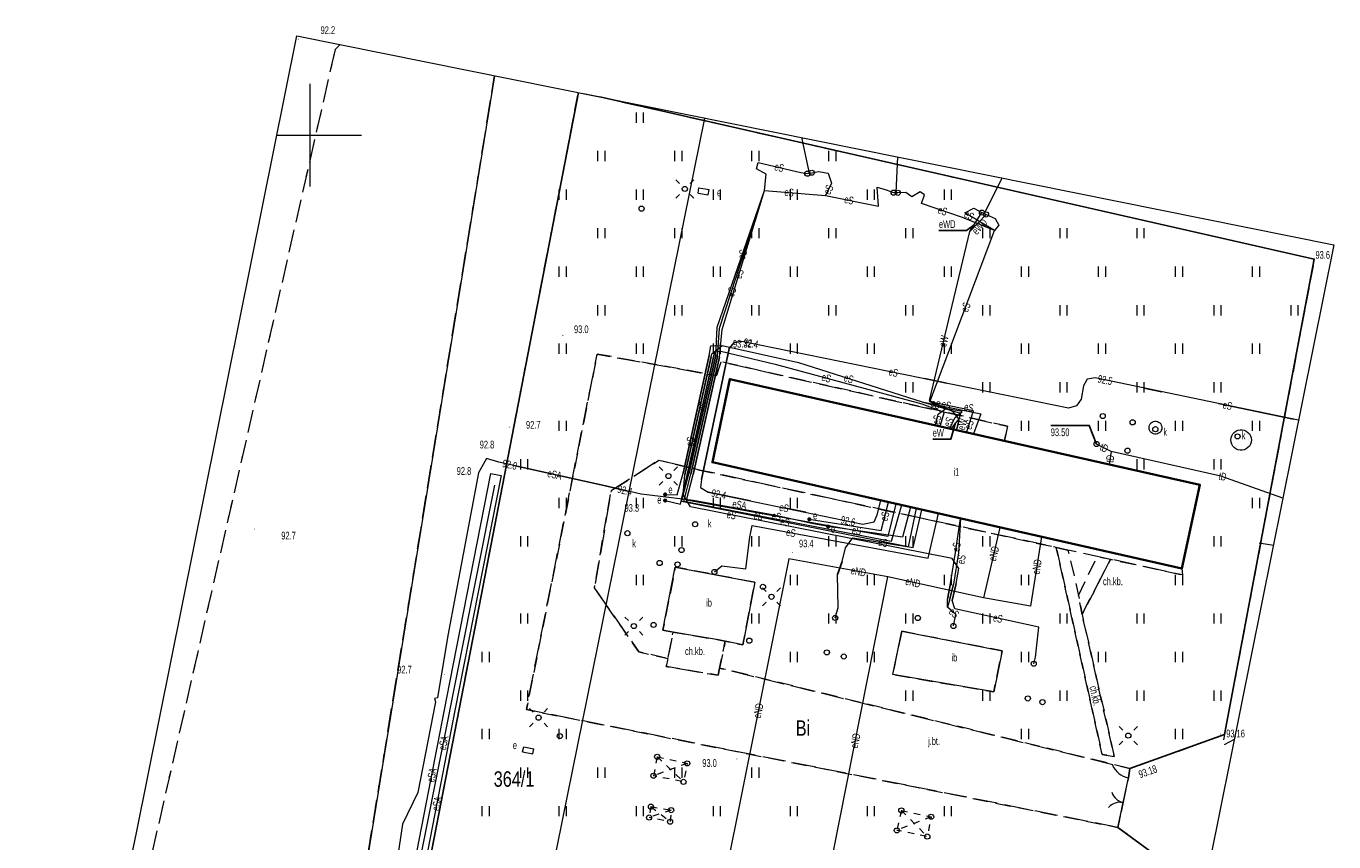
# Model space of a CAD drawing. Header units: metres. Extents: x 6524698 to 6533081, y 5883213 to 5896811.
# Tile 129 of 131: x 6526572 to 6526700, y 5896731 to 5896811. Entities that reach past the tile are written whole.
import ezdxf
from ezdxf.enums import TextEntityAlignment as Align

# ---------------------------------------------------------------- set-up
doc = ezdxf.new("R2010")
doc.units = ezdxf.units.M
for name, pattern in [('mapa zasadnicza$0$1.5_0.75', [2.25, 1.5, -0.75]), ('mapa zasadnicza$0$2.25_0.75', [3, 2.25, -0.75]), ('mapa zasadnicza$0$219-1000', [0]), ('mapa zasadnicza$0$egkk-1000', [3, 2.25, -0.75]), ('mapa zasadnicza$0$egug-1000', [1.5, 0.75, -0.75]), ('mapa zasadnicza$0$otob_1000', [0]), ('mapa zasadnicza$0$otof_1000', [0]), ('mapa zasadnicza$0$suep_sn_1000', [0]), ('mapa zasadnicza$0$supp_1000', [1.25, 0.625, -0.625])]:
    doc.linetypes.add(name, pattern=pattern)
for name, color, linetype in [('mapa zasadnicza$0$210-oznaczenie konturu użytku gruntowego', 7, 'Continuous'), ('mapa zasadnicza$0$211-numer działki ewidencyjnej', 7, 'Continuous'), ('mapa zasadnicza$0$217-kontur klasyfikacyjny', 7, 'Continuous'), ('mapa zasadnicza$0$218-kontur użytku gruntowego', 7, 'Continuous'), ('mapa zasadnicza$0$219-działka ewidencyjna', 7, 'Continuous'), ('mapa zasadnicza$0$312-budynek ewidencyjny', 7, 'Continuous'), ('mapa zasadnicza$0$312-oznaczenie budynku ewidencyjnego-Atr117', 7, 'Continuous'), ('mapa zasadnicza$0$brama', 7, 'Continuous'), ('mapa zasadnicza$0$chodnik', 7, 'Continuous'), ('mapa zasadnicza$0$chodnik-Atr17', 7, 'Continuous'), ('mapa zasadnicza$0$elektroenergetyczne urządzenie techniczne', 7, 'Continuous'), ('mapa zasadnicza$0$elektroenergetyczne urządzenie techniczne-Atr17', 7, 'Continuous'), ('mapa zasadnicza$0$furtka', 7, 'Continuous'), ('mapa zasadnicza$0$inna budowla', 7, 'Continuous'), ('mapa zasadnicza$0$inna budowla-Atr17', 7, 'Continuous'), ('mapa zasadnicza$0$jezdnia', 7, 'Continuous'), ('mapa zasadnicza$0$jezdnia-Atr17', 7, 'Continuous'), ('mapa zasadnicza$0$komora podziemna', 7, 'Continuous'), ('mapa zasadnicza$0$latarnia', 7, 'Continuous'), ('mapa zasadnicza$0$obudowa ochronna przewodu', 7, 'Continuous'), ('mapa zasadnicza$0$ogrodzenie trwałe', 7, 'Continuous'), ('mapa zasadnicza$0$pikieta naturalna', 7, 'Continuous'), ('mapa zasadnicza$0$pikieta naturalna-Atr2', 7, 'Continuous'), ('mapa zasadnicza$0$pikieta sztuczna', 7, 'Continuous'), ('mapa zasadnicza$0$pikieta sztuczna-Atr2', 7, 'Continuous'), ('mapa zasadnicza$0$przewód elektroenergetyczny podziemny', 7, 'Continuous'), ('mapa zasadnicza$0$przewód elektroenergetyczny podziemny-Atr1', 7, 'Continuous'), ('mapa zasadnicza$0$przewód elektroenergetyczny średniego napięcia', 7, 'Continuous'), ('mapa zasadnicza$0$przewód telekomunikacyjny podziemny', 7, 'Continuous'), ('mapa zasadnicza$0$przewód telekomunikacyjny podziemny-Atr1', 7, 'Continuous'), ('mapa zasadnicza$0$przewód wodociągowy', 7, 'Continuous'), ('mapa zasadnicza$0$Punkt budynku', 7, 'Continuous'), ('mapa zasadnicza$0$Ramki i opis wydruku', 7, 'Continuous'), ('mapa zasadnicza$0$rzędna', 7, 'Continuous'), ('mapa zasadnicza$0$rzędna-Atr2', 7, 'Continuous'), ('mapa zasadnicza$0$rzędna-Atr3', 7, 'Continuous'), ('mapa zasadnicza$0$studnia kanalizacyjna', 7, 'Continuous'), ('mapa zasadnicza$0$studnia kanalizacyjna-Atr17', 7, 'Continuous'), ('mapa zasadnicza$0$szafa elektroenergetyczna lub kontener', 7, 'Continuous'), ('mapa zasadnicza$0$szafa elektroenergetyczna lub kontener-Atr17', 7, 'Continuous'), ('mapa zasadnicza$0$słup przewodów napowietrznych', 7, 'Continuous'), ('mapa zasadnicza$0$trawnik', 7, 'Continuous'), ('mapa zasadnicza$0$Wstawianie ramki sekcyjnej z opisem', 7, 'Continuous'), ('mapa zasadnicza$0$właz do komory lub kanału - okrągły', 7, 'Continuous'), ('mapa zasadnicza$0$właz do komory lub kanału - okrągły-Atr17', 7, 'Continuous')]:
    doc.layers.add(name, color=color, linetype=linetype)
doc.styles.add('mapa zasadnicza$0$STANDARD', font='Working1250', dxfattribs={"width": 0.75})
doc.linetypes.add('mapa zasadnicza$0$902-1000', pattern='A,5,0,[1,ksztalty.shx,S=1,R=0,X=0,Y=0],5', length=10)

# ---------------------------------------------------------------- blocks, each defined once
blk = doc.blocks.new('mapa zasadnicza$0$PW01')
at = {"linetype": 'Continuous', "lineweight": 13}
h = blk.add_hatch(color=0, dxfattribs=at)
edge = h.paths.add_edge_path()
edge.add_arc((0, 0), 0.045, 0, 360)
blk = doc.blocks.new('mapa zasadnicza$0$US18')
at = {"color": 0, "linetype": 'Continuous', "lineweight": 13}
for p, q in [((-0.5, -0.25), (-0.5, 0.25)), ((-0.5, 0.25), (0.5, 0.25)), ((0.5, -0.25), (0.5, 0.25)), ((-0.5, -0.25), (0.5, -0.25))]:
    blk.add_line(p, q, dxfattribs=at)
blk = doc.blocks.new('mapa zasadnicza$0$SM01')
at = {"color": 0, "linetype": 'Continuous', "lineweight": 13}
for p, q in [((-0.53, 0.531), (-0.883, 0.884)), ((0.531, 0.531), (0.884, 0.884)), ((-0.53, -0.53), (-0.883, -0.883)), ((0.531, -0.53), (0.884, -0.883))]:
    blk.add_line(p, q, dxfattribs=at)
blk.add_circle((0, 0), 0.25, dxfattribs=at)
blk = doc.blocks.new('mapa zasadnicza$0$US15')
at = {"color": 0, "linetype": 'Continuous', "lineweight": 13}
blk.add_circle((0, 0), 0.25, dxfattribs=at)
blk = doc.blocks.new('mapa zasadnicza$0$US25')
at = {"linetype": 'Continuous', "lineweight": 0}
h = blk.add_hatch(color=0, dxfattribs=at)
edge = h.paths.add_edge_path()
edge.add_arc((0, 0), 0.2, 0, 360)
blk = doc.blocks.new('mapa zasadnicza$0$US22')
at = {"color": 0, "linetype": 'Continuous', "lineweight": 13}
blk.add_circle((0, 0), 0.25, dxfattribs=at)
blk = doc.blocks.new('mapa zasadnicza$0$TU04')
at = {"color": 0, "linetype": 'Continuous', "lineweight": 13}
for p, q in [((0, 0), (0, 1)), ((0.7, 0), (0.7, 1))]:
    blk.add_line(p, q, dxfattribs=at)
blk = doc.blocks.new('mapa zasadnicza$0$OK02')
at = {"color": 0, "linetype": 'Continuous', "lineweight": 0}
for centre, start, end in [((-1.5, 0), 0, 60), ((1.5, 0), 120, 180)]:
    blk.add_arc(centre, 1.5, start, end, dxfattribs=at)
blk = doc.blocks.new('mapa zasadnicza$0$OK04')
at = {"color": 0, "linetype": 'Continuous', "lineweight": 0}
blk.add_arc((2, 0), 2, 120, 180, dxfattribs=at)
blk = doc.blocks.new('mapa zasadnicza$0$SM05')
at = {"color": 0, "linetype": 'Continuous', "lineweight": 13}
blk.add_circle((0, 0), 0.25, dxfattribs=at)
blk = doc.blocks.new('mapa zasadnicza$0$PUNKTBUD')
at = {"color": 0}
blk.add_circle((0, 0), 0.045, dxfattribs=at)

msp = doc.modelspace()

# ---------------------------------------------------------------- linework, layer by layer
at = {"layer": 'mapa zasadnicza$0$217-kontur klasyfikacyjny', "color": 92, "linetype": 'mapa zasadnicza$0$egkk-1000', "lineweight": 18, "flags": 128}
for points in [[(6526602.43, 5896808.34), (6526572.35, 5896676.43)], [(6526602.922, 5896808.81), (6526602.43, 5896808.34)], [(6526600.83, 5896700.51), (6526617.959, 5896805.782)]]:
    msp.add_lwpolyline(points, dxfattribs=at)
at = {"layer": 'mapa zasadnicza$0$218-kontur użytku gruntowego', "color": 3, "linetype": 'mapa zasadnicza$0$egug-1000', "lineweight": 18, "flags": 128}
for points in [[(6526602.43, 5896808.34), (6526572.35, 5896676.43)], [(6526602.922, 5896808.81), (6526602.43, 5896808.34)], [(6526600.83, 5896700.51), (6526617.959, 5896805.782)]]:
    msp.add_lwpolyline(points, dxfattribs=at)
at = {"layer": 'mapa zasadnicza$0$219-działka ewidencyjna', "color": 7, "linetype": 'mapa zasadnicza$0$219-1000', "lineweight": 18, "flags": 128}
for points in [[(6526617.959, 5896805.782), (6526600.83, 5896700.51)], [(6526617.14, 5896696.66), (6526638.427, 5896801.661)]]:
    msp.add_lwpolyline(points, dxfattribs=at)
at = {"layer": 'mapa zasadnicza$0$312-budynek ewidencyjny', "color": 7, "linetype": 'Continuous', "lineweight": 35, "flags": 128}
for points in [[(6526639.17, 5896768.16), (6526640.87, 5896776.26)], [(6526640.87, 5896776.26), (6526686.61, 5896765.96)], [(6526684.87, 5896757.81), (6526639.17, 5896768.16)], [(6526686.61, 5896765.96), (6526684.87, 5896757.81)]]:
    msp.add_lwpolyline(points, dxfattribs=at)
at = {"layer": 'mapa zasadnicza$0$brama', "color": 7, "linetype": 'mapa zasadnicza$0$otob_1000', "lineweight": 18, "flags": 128}
msp.add_lwpolyline([(6526678.65, 5896732.63), (6526679.67, 5896737.46)], dxfattribs=at)
at = {"layer": 'mapa zasadnicza$0$chodnik', "color": 7, "linetype": 'mapa zasadnicza$0$1.5_0.75', "lineweight": 18, "flags": 128}
for points in [[(6526672.64, 5896759.88), (6526673.78, 5896759.62), (6526674.82, 5896755.2), (6526675.16, 5896753.36), (6526678.29, 5896739.52), (6526677.11, 5896739.73)], [(6526674.82, 5896755.2), (6526676.63, 5896759), (6526677.94, 5896758.72), (6526675.16, 5896753.36)], [(6526639.85, 5896748.14), (6526639.73, 5896747.43), (6526634.66, 5896748.29), (6526634.82, 5896749.05), (6526635.34, 5896751.64), (6526637.04, 5896751.33), (6526639.76, 5896750.89), (6526640.42, 5896750.75)]]:
    msp.add_lwpolyline(points, close=True, dxfattribs=at)
at = {"layer": 'mapa zasadnicza$0$furtka', "color": 7, "linetype": 'mapa zasadnicza$0$otof_1000', "lineweight": 18, "flags": 128}
msp.add_lwpolyline([(6526679.67, 5896737.46), (6526679.81, 5896738.36)], dxfattribs=at)
at = {"layer": 'mapa zasadnicza$0$inna budowla', "color": 7, "linetype": 'Continuous', "lineweight": 18, "flags": 128}
for points in [[(6526639.76, 5896750.89), (6526637.04, 5896751.33), (6526635.34, 5896751.64), (6526634.33, 5896751.81), (6526635.55, 5896757.96), (6526643.3, 5896756.48), (6526642.12, 5896750.38), (6526640.42, 5896750.75)], [(6526667.37, 5896749.82), (6526666.56, 5896745.81), (6526656.72, 5896747.52), (6526657.6, 5896751.71)]]:
    msp.add_lwpolyline(points, close=True, dxfattribs=at)
at = {"layer": 'mapa zasadnicza$0$jezdnia', "color": 7, "linetype": 'mapa zasadnicza$0$2.25_0.75', "lineweight": 18, "flags": 128}
msp.add_lwpolyline([(6526678.65, 5896732.63), (6526621.05, 5896744.09), (6526627.95, 5896778.69), (6526639.57, 5896776.6), (6526640.01, 5896777.94), (6526667.91, 5896771.67), (6526667.59, 5896770.24), (6526640.87, 5896776.26), (6526639.17, 5896768.16), (6526684.87, 5896757.81), (6526684.92, 5896757.21), (6526677.94, 5896758.72), (6526676.63, 5896759), (6526673.78, 5896759.62), (6526672.64, 5896759.88), (6526637.91, 5896767.41), (6526633.96, 5896768.36), (6526629.31, 5896765.39), (6526627.67, 5896755.93), (6526631.99, 5896749.73), (6526634.82, 5896749.05), (6526634.66, 5896748.29), (6526639.73, 5896747.43), (6526639.85, 5896748.14), (6526679.81, 5896738.36), (6526679.67, 5896737.46)], close=True, dxfattribs=at)
msp.add_lwpolyline([(6526687.691, 5896729.836), (6526687.12, 5896730.14), (6526686.14, 5896727.13), (6526678.65, 5896732.63), (6526679.67, 5896737.46), (6526679.81, 5896738.36), (6526689.02, 5896741.66), (6526688.85, 5896740.6), (6526689.985, 5896741.228)], dxfattribs=at)
at = {"layer": 'mapa zasadnicza$0$komora podziemna', "color": 34, "linetype": 'Continuous', "lineweight": 18, "flags": 128}
for points in [[(6526682.93, 5896771.53), (6526682.91, 5896771.4), (6526682.87, 5896771.28), (6526682.81, 5896771.16), (6526682.72, 5896771.07), (6526682.61, 5896770.99), (6526682.49, 5896770.94), (6526682.37, 5896770.91), (6526682.23, 5896770.91), (6526682.11, 5896770.94), (6526681.99, 5896770.99), (6526681.88, 5896771.07), (6526681.79, 5896771.16), (6526681.73, 5896771.28), (6526681.69, 5896771.4), (6526681.68, 5896771.53), (6526681.69, 5896771.66), (6526681.73, 5896771.78), (6526681.79, 5896771.9), (6526681.88, 5896771.99), (6526681.99, 5896772.07), (6526682.11, 5896772.12), (6526682.23, 5896772.15), (6526682.37, 5896772.15), (6526682.49, 5896772.12), (6526682.61, 5896772.07), (6526682.72, 5896771.99), (6526682.81, 5896771.9), (6526682.87, 5896771.78), (6526682.91, 5896771.66)], [(6526691.64, 5896770.33), (6526691.62, 5896770.12), (6526691.55, 5896769.92), (6526691.45, 5896769.74), (6526691.31, 5896769.59), (6526691.14, 5896769.46), (6526690.95, 5896769.38), (6526690.74, 5896769.34), (6526690.54, 5896769.34), (6526690.33, 5896769.38), (6526690.14, 5896769.46), (6526689.97, 5896769.59), (6526689.83, 5896769.74), (6526689.73, 5896769.92), (6526689.66, 5896770.12), (6526689.64, 5896770.33), (6526689.66, 5896770.54), (6526689.73, 5896770.74), (6526689.83, 5896770.92), (6526689.97, 5896771.07), (6526690.14, 5896771.2), (6526690.33, 5896771.28), (6526690.54, 5896771.32), (6526690.74, 5896771.32), (6526690.95, 5896771.28), (6526691.14, 5896771.2), (6526691.31, 5896771.07), (6526691.45, 5896770.92), (6526691.55, 5896770.74), (6526691.62, 5896770.54)]]:
    msp.add_lwpolyline(points, close=True, dxfattribs=at)
at = {"layer": 'mapa zasadnicza$0$obudowa ochronna przewodu', "color": 7, "linetype": 'Continuous', "lineweight": 25, "flags": 128}
for points in [[(6526638.09, 5896766.5), (6526640.81, 5896779.22), (6526641.29, 5896779.82), (6526642.04, 5896779.92)], [(6526636.33, 5896767.1), (6526638.84, 5896778.54)], [(6526639.04, 5896778.42), (6526636.48, 5896766.94)], [(6526636.74, 5896767.08), (6526639.3, 5896778.56)], [(6526639.5, 5896778.55), (6526636.88, 5896767.04)], [(6526637.06, 5896767), (6526639.67, 5896778.45)], [(6526639.84, 5896778.38), (6526637.29, 5896766.97)], [(6526659.82, 5896776.3), (6526661.97, 5896775.86)], [(6526681.21, 5896775.38), (6526682.92, 5896775.02)], [(6526688.45, 5896773.87), (6526695.75, 5896772.35)], [(6526619.69, 5896767.87), (6526628.76, 5896765.86), (6526631.05, 5896765.33)], [(6526642.87, 5896764.41), (6526638.76, 5896765.26)], [(6526648.26, 5896763.3), (6526646.15, 5896763.73)], [(6526651.79, 5896758.49), (6526651.35, 5896757.25)], [(6526662.34, 5896756.35), (6526662.04, 5896754.85)], [(6526662.26, 5896754.74), (6526662.65, 5896756.31)], [(6526662.5, 5896754.72), (6526662.91, 5896756.37)]]:
    msp.add_lwpolyline(points, dxfattribs=at)
at = {"layer": 'mapa zasadnicza$0$ogrodzenie trwałe', "color": 7, "linetype": 'mapa zasadnicza$0$902-1000', "lineweight": 25, "flags": 128}
for points in [[(6526606.41, 5896702.4), (6526616.27, 5896753.16), (6526626.12, 5896804.139)], [(6526628.208, 5896803.719), (6526697.77, 5896787.94), (6526689.02, 5896741.66), (6526679.81, 5896738.36)], [(6526678.65, 5896732.63), (6526686.14, 5896727.13)]]:
    msp.add_lwpolyline(points, dxfattribs=at)
at = {"layer": 'mapa zasadnicza$0$przewód elektroenergetyczny podziemny', "color": 1, "linetype": 'Continuous', "lineweight": 18, "flags": 128}
for points in [[(6526659.01, 5896763.67), (6526658.22, 5896759.94), (6526636.17, 5896764.36), (6526636.88, 5896767.04), (6526639.5, 5896778.55), (6526639.63, 5896781.32), (6526644.24, 5896794.61), (6526644.41, 5896796.19), (6526643.45, 5896796.72), (6526643.62, 5896797.35), (6526647.79, 5896796.35), (6526648.41, 5896796.25), (6526648.63, 5896796.3)], [(6526648.63, 5896796.3), (6526648.84, 5896796.34), (6526649.51, 5896796.46), (6526650.44, 5896796.3), (6526650.76, 5896795.31), (6526650.18, 5896794.14)], [(6526657.59, 5896763.99), (6526656.56, 5896760.45), (6526636.38, 5896764.35), (6526637.06, 5896767), (6526639.67, 5896778.45), (6526639.86, 5896781.2), (6526644.24, 5896794.61)], [(6526657.01, 5896764.12), (6526656.23, 5896760.95), (6526636.65, 5896764.47), (6526637.29, 5896766.97), (6526639.84, 5896778.38), (6526640.11, 5896781.08), (6526644.24, 5896794.61)], [(6526644.24, 5896794.61), (6526650.18, 5896794.14)], [(6526650.18, 5896794.14), (6526655.35, 5896793.1), (6526655.22, 5896794.93), (6526656.07, 5896794.67), (6526656.81, 5896794.4), (6526657.01, 5896794.4)], [(6526666.64, 5896790.72), (6526663.5, 5896791.98), (6526659.52, 5896793.34), (6526659.83, 5896794.18), (6526659.39, 5896794.49), (6526658.58, 5896794.01), (6526658.01, 5896794.43), (6526657.21, 5896794.39), (6526657.01, 5896794.4)], [(6526665.81, 5896792.28), (6526666.7, 5896791.9), (6526667.05, 5896791.23), (6526666.64, 5896790.72), (6526663.75, 5896792.43), (6526664.61, 5896792.9), (6526665.41, 5896792.46)], [(6526664.23, 5896790.62), (6526665.41, 5896792.46)], [(6526665.81, 5896792.28), (6526664.23, 5896790.62)], [(6526663.15, 5896772.39), (6526662.62, 5896773.07), (6526660.29, 5896774.18), (6526664.23, 5896790.62)], [(6526660.35, 5896774.06), (6526666.64, 5896790.72)], [(6526634.56, 5896765.03), (6526635.73, 5896764.99), (6526636.33, 5896767.1), (6526638.84, 5896778.54), (6526639, 5896779.49), (6526640.12, 5896779.52)], [(6526634.56, 5896764.44), (6526636.06, 5896764.1), (6526636.74, 5896767.08), (6526639.3, 5896778.56), (6526639.48, 5896778.9), (6526640, 5896778.99), (6526645.28, 5896777.72), (6526659.56, 5896773.86), (6526661.72, 5896773.05), (6526661.3, 5896771.66)], [(6526670.45, 5896748.56), (6526670.61, 5896749.2), (6526670.95, 5896752.1), (6526662.77, 5896753.9), (6526662.5, 5896754.72), (6526662.91, 5896756.37), (6526663.15, 5896757.82), (6526662.5, 5896758.81), (6526637.04, 5896763.82), (6526636.31, 5896765.04), (6526636.48, 5896766.94), (6526639.04, 5896778.42), (6526639.12, 5896778.7), (6526640.12, 5896779.52)], [(6526696.231, 5896772.252), (6526676.43, 5896776.37), (6526675.65, 5896776.24), (6526675.3, 5896775.61), (6526675.06, 5896774.32), (6526674.62, 5896773.65), (6526673.83, 5896773.44), (6526642.04, 5896779.92), (6526641.29, 5896779.82), (6526640.81, 5896779.22), (6526638.09, 5896766.5), (6526637.99, 5896765.71), (6526638.76, 5896765.26), (6526653.81, 5896762.15), (6526654.9, 5896762.35), (6526655.2, 5896763.04), (6526655.56, 5896764.45)], [(6526640.12, 5896779.52), (6526647.54, 5896777.87), (6526659.59, 5896774.03)], [(6526659.59, 5896774.03), (6526663.33, 5896772.95), (6526662.89, 5896771.3)], [(6526659.59, 5896774.03), (6526665.3, 5896772.88), (6526664.59, 5896770.92)], [(6526663.92, 5896771.07), (6526664.59, 5896773.18), (6526660.35, 5896774.06)], [(6526661.88, 5896773.4), (6526660.35, 5896774.06)], [(6526660.9, 5896771.75), (6526661.14, 5896772.83), (6526661.88, 5896773.4)], [(6526662.28, 5896771.44), (6526662.77, 5896772.49), (6526663.48, 5896773.1), (6526661.88, 5896773.4)], [(6526663.15, 5896772.39), (6526662.38, 5896771.42)], [(6526662.97, 5896771.28), (6526663.18, 5896772.21), (6526663.15, 5896772.39)], [(6526617.18, 5896768.52), (6526616.4, 5896767.15), (6526613.41, 5896751.29), (6526612.41, 5896745.23), (6526612.1, 5896745.18), (6526612.19, 5896744.84), (6526610.49, 5896736.03), (6526609, 5896732.93), (6526606.04, 5896713.21)], [(6526650.43, 5896761.91), (6526648.85, 5896762.2), (6526645.19, 5896763.01), (6526637.32, 5896764.45), (6526632.22, 5896765.06), (6526628.76, 5896765.86), (6526618.38, 5896768.16), (6526617.18, 5896768.52)], [(6526607.08, 5896713.19), (6526613.3, 5896745.25), (6526617.59, 5896767.06), (6526618.6, 5896766.86)], [(6526618.6, 5896766.86), (6526614.08, 5896743.99), (6526608.11, 5896713.18)], [(6526607.46, 5896713.19), (6526617.98, 5896765.92)], [(6526648.6, 5896762.62), (6526655.6, 5896761.52), (6526656.3, 5896764.28)], [(6526658.45, 5896763.79), (6526657.67, 5896760.88), (6526650.43, 5896761.91)], [(6526651.12, 5896753.02), (6526651.42, 5896754.02), (6526651.35, 5896757.25), (6526651.79, 5896758.49), (6526652.11, 5896759.85), (6526652.85, 5896760.8), (6526658.72, 5896759.88), (6526659.56, 5896763.54)], [(6526639.36, 5896757.49), (6526640.08, 5896758.1), (6526642.42, 5896757.8), (6526642.81, 5896760.86), (6526643.05, 5896762), (6526660.16, 5896758.84), (6526661.17, 5896763.18)], [(6526662.06, 5896754.06), (6526662.04, 5896754.85), (6526662.34, 5896756.35), (6526662.84, 5896759.37), (6526663.31, 5896762.69)], [(6526663.31, 5896762.69), (6526663.12, 5896759.36), (6526662.65, 5896756.31), (6526662.26, 5896754.74), (6526662.06, 5896754.06)], [(6526667.16, 5896761.82), (6526665.57, 5896754.96)], [(6526671.22, 5896760.9), (6526670.15, 5896754.16), (6526665.57, 5896754.96)], [(6526656.24, 5896757), (6526646.6, 5896758.77), (6526640.5, 5896728.39), (6526638.58, 5896728.77), (6526637.08, 5896724.08)], [(6526651.33, 5896720.8), (6526652.15, 5896726.02), (6526650.24, 5896726.71), (6526656.24, 5896757)], [(6526665.57, 5896754.96), (6526656.24, 5896757)], [(6526662.63, 5896752.23), (6526662.88, 5896753.34), (6526662.06, 5896754.06)]]:
    msp.add_lwpolyline(points, dxfattribs=at)
at = {"layer": 'mapa zasadnicza$0$przewód elektroenergetyczny podziemny-Atr1', "color": 1, "flags": 128}
for points in [[(6526664.64, 5896791.26), (6526663.91, 5896790.73), (6526661.221, 5896790.73)], [(6526662.83, 5896771.99), (6526662.39, 5896770.42), (6526660.615, 5896770.42)]]:
    msp.add_lwpolyline(points, dxfattribs=at)
at = {"layer": 'mapa zasadnicza$0$przewód elektroenergetyczny średniego napięcia', "color": 1, "linetype": 'mapa zasadnicza$0$suep_sn_1000', "lineweight": 18, "flags": 128}
for points in [[(6526648.63, 5896796.3), (6526647.882, 5896799.757)], [(6526657.189, 5896797.883), (6526657.01, 5896794.4)], [(6526667.382, 5896795.831), (6526665.61, 5896792.37)]]:
    msp.add_lwpolyline(points, dxfattribs=at)
at = {"layer": 'mapa zasadnicza$0$przewód telekomunikacyjny podziemny', "color": 30, "linetype": 'Continuous', "lineweight": 18, "flags": 128}
for points in [[(6526694.703, 5896764.659), (6526688.67, 5896766.82), (6526678, 5896769.21), (6526676.57, 5896769.94)], [(6526678, 5896769.21), (6526677.79, 5896767.95)]]:
    msp.add_lwpolyline(points, dxfattribs=at)
at = {"layer": 'mapa zasadnicza$0$przewód wodociągowy', "color": 5, "linetype": 'Continuous', "lineweight": 18, "flags": 128}
msp.add_lwpolyline([(6526692.4, 5896760.32), (6526693.782, 5896760.086)], dxfattribs=at)
at = {"layer": 'mapa zasadnicza$0$Ramki i opis wydruku', "color": 7, "linetype": 'Continuous', "lineweight": 13, "flags": 128}
msp.add_lwpolyline([(6526582.49, 5896729.16), (6526583.08, 5896732.11), (6526598.7, 5896809.66), (6526699.67, 5896789.33), (6526672.51, 5896654.44)], dxfattribs=at)
at = {"layer": 'mapa zasadnicza$0$rzędna-Atr2', "color": 7, "flags": 128}
msp.add_lwpolyline([(6526676.57, 5896769.94), (6526675.86, 5896771.75), (6526672.108, 5896771.75)], dxfattribs=at)
at = {"layer": 'mapa zasadnicza$0$słup przewodów napowietrznych', "color": 7, "linetype": 'mapa zasadnicza$0$supp_1000', "lineweight": 18, "flags": 128}
for points in [[(6526648.41, 5896796.25), (6526648.84, 5896796.34)], [(6526656.81, 5896794.4), (6526657.21, 5896794.39)], [(6526665.41, 5896792.46), (6526665.81, 5896792.28)], [(6526633.79, 5896739.5), (6526636.72, 5896738.86), (6526636.35, 5896737.06), (6526633.42, 5896737.66)], [(6526633.79, 5896739.5), (6526633.42, 5896737.66)], [(6526633.79, 5896739.5), (6526636.35, 5896737.06)], [(6526636.72, 5896738.86), (6526633.42, 5896737.66)], [(6526633.18, 5896734.65), (6526635.15, 5896734.31), (6526635.04, 5896733.18), (6526633, 5896733.59)], [(6526633.18, 5896734.65), (6526633, 5896733.59)], [(6526635.15, 5896734.31), (6526633, 5896733.59)], [(6526633.18, 5896734.65), (6526635.04, 5896733.18)], [(6526657.56, 5896734.28), (6526660.46, 5896733.67), (6526660.09, 5896731.74), (6526657.12, 5896732.34)], [(6526657.56, 5896734.28), (6526657.12, 5896732.34)], [(6526657.56, 5896734.28), (6526660.09, 5896731.74)], [(6526660.46, 5896733.67), (6526657.12, 5896732.34)]]:
    msp.add_lwpolyline(points, dxfattribs=at)
at = {"layer": 'mapa zasadnicza$0$trawnik', "color": 7, "linetype": 'mapa zasadnicza$0$1.5_0.75', "lineweight": 18, "flags": 128}
for points in [[(6526628.21, 5896803.72), (6526697.77, 5896787.94), (6526689.02, 5896741.66), (6526679.81, 5896738.36), (6526639.85, 5896748.14), (6526640.42, 5896750.75), (6526642.12, 5896750.38), (6526643.3, 5896756.48), (6526635.55, 5896757.96), (6526634.33, 5896751.81), (6526635.34, 5896751.64), (6526634.82, 5896749.05), (6526631.99, 5896749.73), (6526627.67, 5896755.93), (6526629.31, 5896765.39), (6526633.96, 5896768.36), (6526637.91, 5896767.41), (6526672.64, 5896759.88), (6526677.11, 5896739.73), (6526678.29, 5896739.52), (6526675.16, 5896753.36), (6526677.94, 5896758.72), (6526684.92, 5896757.21), (6526684.87, 5896757.81), (6526686.61, 5896765.96), (6526667.59, 5896770.24), (6526667.91, 5896771.67), (6526640.01, 5896777.94), (6526639.57, 5896776.6), (6526627.95, 5896778.69), (6526621.05, 5896744.09), (6526678.65, 5896732.63), (6526686.14, 5896727.13), (6526682.75, 5896712.14), (6526677.52, 5896685.86), (6526606.41, 5896702.4), (6526616.27, 5896753.16), (6526626.12, 5896804.14)], [(6526657.6, 5896751.71), (6526656.72, 5896747.52), (6526666.56, 5896745.81), (6526667.37, 5896749.82)]]:
    msp.add_lwpolyline(points, close=True, dxfattribs=at)
at = {"layer": 'mapa zasadnicza$0$Wstawianie ramki sekcyjnej z opisem', "color": 7, "linetype": 'Continuous', "lineweight": 13, "flags": 128}
for points in [[(6526600, 5896795), (6526600, 5896805)], [(6526596.754, 5896800), (6526605, 5896800)]]:
    msp.add_lwpolyline(points, dxfattribs=at)

# ---------------------------------------------------------------- block references
at = {"layer": 'mapa zasadnicza$0$brama', "color": 7, "linetype": 'Continuous', "lineweight": 18, "rotation": 78.075}
msp.add_blockref('mapa zasadnicza$0$OK02', (6526679.16, 5896735.045), dxfattribs=at)
at = {"layer": 'mapa zasadnicza$0$elektroenergetyczne urządzenie techniczne', "color": 1, "linetype": 'Continuous', "lineweight": 18}
for p, rotation in [((6526634.56, 5896765.03), 352.874), ((6526634.56, 5896764.44), 351.141), ((6526648.6, 5896762.62), 355.128), ((6526650.43, 5896761.91), 350.96)]:
    msp.add_blockref('mapa zasadnicza$0$US25', p, dxfattribs=dict(at, rotation=rotation))
at = {"layer": 'mapa zasadnicza$0$furtka', "color": 7, "linetype": 'Continuous', "lineweight": 18, "rotation": 81.158}
msp.add_blockref('mapa zasadnicza$0$OK04', (6526679.67, 5896737.46), dxfattribs=at)
at = {"layer": 'mapa zasadnicza$0$komora podziemna', "color": 5, "linetype": 'Continuous', "lineweight": 18}
msp.add_blockref('mapa zasadnicza$0$US15', (6526636.16, 5896759.62), dxfattribs=at)
at = {"layer": 'mapa zasadnicza$0$latarnia', "color": 7, "linetype": 'Continuous', "lineweight": 18}
for p in [(6526636.48, 5896794.76), (6526634.88, 5896766.82), (6526644.92, 5896755.07), (6526631.52, 5896752.22), (6526622.24, 5896743.31), (6526679.66, 5896741.56)]:
    msp.add_blockref('mapa zasadnicza$0$SM01', p, dxfattribs=at)
at = {"layer": 'mapa zasadnicza$0$pikieta naturalna', "color": 7, "linetype": 'Continuous', "lineweight": 13}
for p in [(6526598.84, 5896809.34), (6526697.77, 5896787.94), (6526624.6, 5896780.51), (6526619.38, 5896771.58), (6526618.38, 5896768.16), (6526617.58, 5896767), (6526632.22, 5896765.06), (6526646.97, 5896759.37), (6526641.54, 5896739.29)]:
    msp.add_blockref('mapa zasadnicza$0$PW01', p, dxfattribs=at)
at = {"layer": 'mapa zasadnicza$0$pikieta naturalna', "color": 7, "linetype": 'Continuous', "lineweight": 13, "rotation": 179.999}
for p in [(6526594.56, 5896761.66), (6526613.07, 5896747.5)]:
    msp.add_blockref('mapa zasadnicza$0$PW01', p, dxfattribs=at)
at = {"layer": 'mapa zasadnicza$0$pikieta sztuczna', "color": 7, "linetype": 'Continuous', "lineweight": 13}
for p in [(6526640.74, 5896778.6), (6526688.63, 5896741.71), (6526679.81, 5896738.36)]:
    msp.add_blockref('mapa zasadnicza$0$PW01', p, dxfattribs=at)
at = {"layer": 'mapa zasadnicza$0$Punkt budynku', "color": 5, "linetype": 'Continuous', "lineweight": 13}
for p in [(6526640.87, 5896776.26), (6526639.17, 5896768.16), (6526686.61, 5896765.96), (6526684.87, 5896757.81)]:
    msp.add_blockref('mapa zasadnicza$0$PUNKTBUD', p, dxfattribs=at)
at = {"layer": 'mapa zasadnicza$0$rzędna', "color": 1, "linetype": 'Continuous', "lineweight": 18}
for p in [(6526642.04, 5896779.92), (6526676.43, 5896776.37), (6526618.38, 5896768.16), (6526632.22, 5896765.06), (6526638.76, 5896765.26), (6526653.81, 5896762.15)]:
    msp.add_blockref('mapa zasadnicza$0$PW01', p, dxfattribs=at)
at = {"layer": 'mapa zasadnicza$0$rzędna', "color": 30, "linetype": 'Continuous', "lineweight": 18}
msp.add_blockref('mapa zasadnicza$0$PW01', (6526676.57, 5896769.94), dxfattribs=at)
at = {"layer": 'mapa zasadnicza$0$studnia kanalizacyjna', "color": 34, "linetype": 'Continuous', "lineweight": 18}
for p in [(6526637.48, 5896762.13), (6526630.89, 5896761.26)]:
    msp.add_blockref('mapa zasadnicza$0$US15', p, dxfattribs=at)
at = {"layer": 'mapa zasadnicza$0$szafa elektroenergetyczna lub kontener', "color": 1, "linetype": 'Continuous', "lineweight": 18}
for p, rotation in [((6526638.3, 5896794.53), 350.537), ((6526621.23, 5896740.14), 348.558)]:
    msp.add_blockref('mapa zasadnicza$0$US18', p, dxfattribs=dict(at, rotation=rotation))
at = {"layer": 'mapa zasadnicza$0$słup przewodów napowietrznych', "color": 7, "linetype": 'Continuous', "lineweight": 18}
for name, p in [('mapa zasadnicza$0$SM05', (6526648.84, 5896796.34)), ('mapa zasadnicza$0$SM05', (6526648.41, 5896796.25)), ('mapa zasadnicza$0$SM05', (6526656.81, 5896794.4)), ('mapa zasadnicza$0$SM05', (6526657.21, 5896794.39)), ('mapa zasadnicza$0$US15', (6526632.27, 5896792.84)), ('mapa zasadnicza$0$SM05', (6526665.41, 5896792.46)), ('mapa zasadnicza$0$SM05', (6526665.81, 5896792.28)), ('mapa zasadnicza$0$US15', (6526677.17, 5896772.66)), ('mapa zasadnicza$0$US15', (6526680.08, 5896772.05)), ('mapa zasadnicza$0$US15', (6526676.57, 5896769.94)), ('mapa zasadnicza$0$US15', (6526679.57, 5896769.29)), ('mapa zasadnicza$0$US15', (6526634.03, 5896758.36)), ('mapa zasadnicza$0$US15', (6526635.77, 5896758.22)), ('mapa zasadnicza$0$US15', (6526639.36, 5896757.49)), ('mapa zasadnicza$0$US15', (6526644.09, 5896756.04)), ('mapa zasadnicza$0$US15', (6526651.12, 5896753.02)), ('mapa zasadnicza$0$US15', (6526659.16, 5896753.01)), ('mapa zasadnicza$0$US15', (6526633.44, 5896752.33)), ('mapa zasadnicza$0$US15', (6526662.63, 5896752.23)), ('mapa zasadnicza$0$US15', (6526642.76, 5896750.8)), ('mapa zasadnicza$0$US15', (6526650.31, 5896749.66)), ('mapa zasadnicza$0$US15', (6526651.95, 5896749.26)), ('mapa zasadnicza$0$US15', (6526670.45, 5896748.56)), ('mapa zasadnicza$0$US15', (6526669.87, 5896745.18)), ('mapa zasadnicza$0$US15', (6526671.3, 5896744.82)), ('mapa zasadnicza$0$US15', (6526624.31, 5896741.52)), ('mapa zasadnicza$0$SM05', (6526633.79, 5896739.5)), ('mapa zasadnicza$0$SM05', (6526636.72, 5896738.86)), ('mapa zasadnicza$0$SM05', (6526633.42, 5896737.66)), ('mapa zasadnicza$0$SM05', (6526636.35, 5896737.06)), ('mapa zasadnicza$0$SM05', (6526633.18, 5896734.65)), ('mapa zasadnicza$0$SM05', (6526635.15, 5896734.31)), ('mapa zasadnicza$0$SM05', (6526657.56, 5896734.28)), ('mapa zasadnicza$0$SM05', (6526633, 5896733.59)), ('mapa zasadnicza$0$SM05', (6526635.04, 5896733.18)), ('mapa zasadnicza$0$SM05', (6526660.46, 5896733.67)), ('mapa zasadnicza$0$SM05', (6526657.12, 5896732.34)), ('mapa zasadnicza$0$SM05', (6526660.09, 5896731.74))]:
    msp.add_blockref(name, p, dxfattribs=at)
at = {"layer": 'mapa zasadnicza$0$trawnik', "color": 7, "linetype": 'Continuous', "lineweight": 18}
for p in [(6526631.759, 5896801.209), (6526628.009, 5896797.459), (6526635.509, 5896797.459), (6526643.009, 5896797.459), (6526650.509, 5896797.459), (6526624.259, 5896793.709), (6526631.759, 5896793.709), (6526639.259, 5896793.709), (6526646.759, 5896793.709), (6526654.259, 5896793.709), (6526661.759, 5896793.709), (6526628.009, 5896789.959), (6526635.509, 5896789.959), (6526643.009, 5896789.959), (6526650.509, 5896789.959), (6526658.009, 5896789.959), (6526665.509, 5896789.959), (6526673.009, 5896789.959), (6526680.509, 5896789.959), (6526624.259, 5896786.209), (6526631.759, 5896786.209), (6526639.259, 5896786.209), (6526646.759, 5896786.209), (6526654.259, 5896786.209), (6526661.759, 5896786.209), (6526669.259, 5896786.209), (6526676.759, 5896786.209), (6526684.259, 5896786.209), (6526691.759, 5896786.209), (6526628.009, 5896782.459), (6526635.509, 5896782.459), (6526643.009, 5896782.459), (6526650.509, 5896782.459), (6526658.009, 5896782.459), (6526665.509, 5896782.459), (6526673.009, 5896782.459), (6526680.509, 5896782.459), (6526688.009, 5896782.459), (6526695.509, 5896782.459), (6526624.259, 5896778.709), (6526631.759, 5896778.709), (6526639.259, 5896778.709), (6526646.759, 5896778.709), (6526654.259, 5896778.709), (6526661.759, 5896778.709), (6526669.259, 5896778.709), (6526676.759, 5896778.709), (6526684.259, 5896778.709), (6526691.759, 5896778.709), (6526658.009, 5896774.959), (6526665.509, 5896774.959), (6526673.009, 5896774.959), (6526680.509, 5896774.959), (6526688.009, 5896774.959), (6526624.259, 5896771.209), (6526669.259, 5896771.209), (6526676.759, 5896771.209), (6526684.259, 5896771.209), (6526691.759, 5896771.209), (6526620.509, 5896767.459), (6526680.509, 5896767.459), (6526688.009, 5896767.459), (6526624.259, 5896763.709), (6526631.759, 5896763.709), (6526639.259, 5896763.709), (6526646.759, 5896763.709), (6526691.759, 5896763.709), (6526620.509, 5896759.959), (6526635.509, 5896759.959), (6526643.009, 5896759.959), (6526650.509, 5896759.959), (6526658.009, 5896759.959), (6526665.509, 5896759.959), (6526688.009, 5896759.959), (6526631.759, 5896756.209), (6526646.759, 5896756.209), (6526654.259, 5896756.209), (6526661.759, 5896756.209), (6526669.259, 5896756.209), (6526684.259, 5896756.209), (6526620.509, 5896752.459), (6526643.009, 5896752.459), (6526650.509, 5896752.459), (6526658.009, 5896752.459), (6526665.509, 5896752.459), (6526673.009, 5896752.459), (6526680.509, 5896752.459), (6526688.009, 5896752.459), (6526616.759, 5896748.709), (6526646.759, 5896748.709), (6526654.259, 5896748.709), (6526669.259, 5896748.709), (6526676.759, 5896748.709), (6526684.259, 5896748.709), (6526620.509, 5896744.959), (6526658.009, 5896744.959), (6526665.509, 5896744.959), (6526673.009, 5896744.959), (6526680.509, 5896744.959), (6526688.009, 5896744.959), (6526616.759, 5896741.209), (6526624.259, 5896741.209), (6526669.259, 5896741.209), (6526684.259, 5896741.209), (6526620.509, 5896737.459), (6526628.009, 5896737.459), (6526635.509, 5896737.459), (6526643.009, 5896737.459), (6526616.759, 5896733.709), (6526624.259, 5896733.709), (6526631.759, 5896733.709), (6526639.259, 5896733.709), (6526646.759, 5896733.709), (6526654.259, 5896733.709), (6526661.759, 5896733.709)]:
    msp.add_blockref('mapa zasadnicza$0$TU04', p, dxfattribs=at)
at = {"layer": 'mapa zasadnicza$0$właz do komory lub kanału - okrągły', "color": 7, "linetype": 'Continuous', "lineweight": 18}
for p in [(6526682.29, 5896771.38), (6526690.3, 5896770.68)]:
    msp.add_blockref('mapa zasadnicza$0$US22', p, dxfattribs=at)

# ---------------------------------------------------------------- texts
at = {"layer": 'mapa zasadnicza$0$210-oznaczenie konturu użytku gruntowego', "color": 3, "linetype": 'Continuous', "lineweight": 18, "style": 'mapa zasadnicza$0$STANDARD', "width": 0.79}
msp.add_text('Bi', height=1.5, dxfattribs=at).set_placement((6526647.28, 5896741.55))
at = {"layer": 'mapa zasadnicza$0$211-numer działki ewidencyjnej', "color": 7, "linetype": 'Continuous', "lineweight": 18, "style": 'mapa zasadnicza$0$STANDARD', "width": 0.79}
msp.add_text('364/1', height=1.5, dxfattribs=at).set_placement((6526617.87, 5896736.59))
at = {"layer": 'mapa zasadnicza$0$312-oznaczenie budynku ewidencyjnego-Atr117', "color": 7, "style": 'mapa zasadnicza$0$STANDARD', "width": 0.667}
msp.add_text('i1', height=0.75, dxfattribs=at).set_placement((6526662.91, 5896767.22), align=Align.MIDDLE_CENTER)
at = {"layer": 'mapa zasadnicza$0$chodnik-Atr17', "color": 7, "style": 'mapa zasadnicza$0$STANDARD', "width": 0.667}
for p in [(6526677.19, 5896756.2), (6526636.5, 5896749.4)]:
    msp.add_text('ch.kb.', height=0.75, dxfattribs=at).set_placement(p)
msp.add_text('ch.kb.', height=0.75, rotation=282.507, dxfattribs=at).set_placement((6526675.87, 5896746.31))
at = {"layer": 'mapa zasadnicza$0$elektroenergetyczne urządzenie techniczne-Atr17', "color": 1, "style": 'mapa zasadnicza$0$STANDARD', "width": 0.667}
for p in [(6526633.8, 5896764.14), (6526634.88, 5896765.13), (6526648.97, 5896762.6), (6526650.71, 5896761.3)]:
    msp.add_text('e', height=0.75, dxfattribs=at).set_placement(p)
at = {"layer": 'mapa zasadnicza$0$inna budowla-Atr17', "color": 7, "style": 'mapa zasadnicza$0$STANDARD', "width": 0.667}
for p in [(6526638.55, 5896754.12), (6526662.44, 5896748.78)]:
    msp.add_text('ib', height=0.75, dxfattribs=at).set_placement(p)
at = {"layer": 'mapa zasadnicza$0$jezdnia-Atr17', "color": 7, "style": 'mapa zasadnicza$0$STANDARD', "width": 0.667}
msp.add_text('j.bt.', height=0.75, dxfattribs=at).set_placement((6526660.16, 5896740.65))
at = {"layer": 'mapa zasadnicza$0$pikieta naturalna-Atr2', "color": 7, "style": 'mapa zasadnicza$0$STANDARD', "width": 0.667}
for s, p in [('92.2', (6526601.02, 5896809.84)), ('93.6', (6526697.88, 5896787.97)), ('93.0', (6526625.69, 5896780.73)), ('92.7', (6526621.02, 5896771.43)), ('92.8', (6526616.51, 5896769.51)), ('93.3', (6526630.61, 5896763.35)), ('92.7', (6526597.19, 5896760.65)), ('93.4', (6526647.6, 5896759.88)), ('92.7', (6526608.47, 5896747.61)), ('93.0', (6526638.18, 5896738.52))]:
    msp.add_text(s, height=0.75, dxfattribs=at).set_placement(p)
msp.add_text('92.8', height=0.75, dxfattribs=at).set_placement((6526614.27, 5896767.31), align=Align.MIDDLE_LEFT)
at = {"layer": 'mapa zasadnicza$0$pikieta sztuczna-Atr2', "color": 7, "style": 'mapa zasadnicza$0$STANDARD', "width": 0.667}
for s, p in [('93.32', (6526641.17, 5896779.32)), ('93.16', (6526689.19, 5896741.39))]:
    msp.add_text(s, height=0.75, dxfattribs=at).set_placement(p)
msp.add_text('93.18', height=0.75, rotation=19.712, dxfattribs=at).set_placement((6526680.57, 5896738.11), align=Align.TOP_LEFT)
at = {"layer": 'mapa zasadnicza$0$przewód elektroenergetyczny podziemny-Atr1', "color": 1, "style": 'mapa zasadnicza$0$STANDARD', "width": 0.667}
for s, rotation, p in [('eS', 346.515, (6526645.24, 5896796.96)), ('eS', 355.474, (6526646.19, 5896794.46)), ('eS', 63.631, (6526650.26, 5896794.3)), ('eS', 348.626, (6526652.026, 5896793.769)), ('eS', 341.133, (6526661.15, 5896792.78)), ('eS', 329.387, (6526663.77, 5896792.42)), ('eS', 70.868, (6526641.94, 5896787.97)), ('eS', 73.025, (6526641.63, 5896786.07)), ('eS', 71.91, (6526640.88, 5896784.32)), ('eS', 69.315, (6526663.67, 5896782.84)), ('eW', 76.521, (6526661.55, 5896779.42)), ('eS', 344.872, (6526649.83, 5896776.49)), ('eS', 342.323, (6526652.02, 5896776.44)), ('eS', 348.478, (6526656.35, 5896777)), ('eS', 77.428, (6526638.1, 5896773.18)), ('eS', 336.665, (6526660.5, 5896773.99)), ('eS', 348.251, (6526688.88, 5896773.78)), ('eS', 77.471, (6526660.924, 5896771.86)), ('eS', 72.383, (6526664.02, 5896771.4)), ('eS', 77.624, (6526636.909, 5896769.738)), ('eSA', 347.506, (6526623.13, 5896767.11)), ('eS', 348.324, (6526645.71, 5896763.82)), ('eS', 348.867, (6526640.58, 5896763.12)), ('eS', 349.06, (6526643.2, 5896763.03)), ('eS', 349.807, (6526644.96, 5896762.98)), ('eS', 348.665, (6526645.8, 5896762.43)), ('eS', 75.773, (6526655.84, 5896762.47)), ('eS', 349.536, (6526646.37, 5896761.39)), ('eS', 351.903, (6526652.76, 5896761.58)), ('eS', 351.091, (6526655.34, 5896760.41)), ('eS', 81.942, (6526662.856, 5896759.481)), ('eND', 76.949, (6526666.4, 5896758.56)), ('eND', 80.979, (6526670.64, 5896757.27)), ('eND', 349.595, (6526652.67, 5896757.66)), ('eND', 347.666, (6526657.98, 5896756.62)), ('eS', 318.715, (6526662.36, 5896753.8)), ('eS', 347.588, (6526666.53, 5896753.07)), ('eND', 78.646, (6526643.49, 5896743.27)), ('eSA', 78.717, (6526612.84, 5896740.18)), ('eND', 78.795, (6526652.94, 5896740.35)), ('eSA', 79.02, (6526611.71, 5896737.04)), ('eSA', 79.033, (6526612.2, 5896734.27))]:
    msp.add_text(s, height=0.75, rotation=rotation, dxfattribs=at).set_placement(p, align=Align.MIDDLE_LEFT)
for s, p in [('eWD', (6526661.221, 5896790.737)), ('eW', (6526660.615, 5896770.428))]:
    msp.add_text(s, height=0.75, dxfattribs=at).set_placement(p, align=Align.BOTTOM_LEFT)
for s, rotation, p in [('eWD', 46.414, (6526664.36, 5896790.76)), ('eW', 77.275, (6526663, 5896771.41)), ('eS', 81.239, (6526662.96, 5896758.33))]:
    msp.add_text(s, height=0.75, rotation=rotation, dxfattribs=at).set_placement(p, align=Align.TOP_LEFT)
for s, rotation, p in [('eS', 343.892, (6526661.4, 5896773.51)), ('eS', 348.613, (6526663.62, 5896773.22)), ('eS', 64.983, (6526662.31, 5896771.51)), ('eSA', 350.419, (6526641.06, 5896763.77))]:
    msp.add_text(s, height=0.75, rotation=rotation, dxfattribs=at).set_placement(p)
at = {"layer": 'mapa zasadnicza$0$przewód telekomunikacyjny podziemny-Atr1', "color": 30, "style": 'mapa zasadnicza$0$STANDARD', "width": 0.667}
for rotation, p in [(332.956, (6526676.98, 5896769.73)), (80.537, (6526677.82, 5896768.15)), (347.374, (6526688.49, 5896766.86))]:
    msp.add_text('tD', height=0.75, rotation=rotation, dxfattribs=at).set_placement(p, align=Align.MIDDLE_LEFT)
at = {"layer": 'mapa zasadnicza$0$rzędna-Atr2', "color": 1, "style": 'mapa zasadnicza$0$STANDARD', "width": 0.667}
for s, rotation, p in [('92.4', 348.478, (6526642.22, 5896779.88)), ('92.5', 348.251, (6526676.7, 5896776.31)), ('92.0', 347.506, (6526618.74, 5896768.08)), ('92.4', 346.981, (6526629.95, 5896765.58)), ('92.4', 348.324, (6526639.09, 5896765.19)), ('92.6', 348.324, (6526651.68, 5896762.59))]:
    msp.add_text(s, height=0.75, rotation=rotation, dxfattribs=at).set_placement(p, align=Align.MIDDLE_LEFT)
at = {"layer": 'mapa zasadnicza$0$rzędna-Atr3', "color": 30, "style": 'mapa zasadnicza$0$STANDARD', "width": 0.667}
msp.add_text('93.50', height=0.75, dxfattribs=at).set_placement((6526672.108, 5896770.482), align=Align.BOTTOM_LEFT)
at = {"layer": 'mapa zasadnicza$0$studnia kanalizacyjna-Atr17', "color": 34, "style": 'mapa zasadnicza$0$STANDARD', "width": 0.667}
for p in [(6526638.72, 5896761.82), (6526631.36, 5896759.89)]:
    msp.add_text('k', height=0.75, dxfattribs=at).set_placement(p)
at = {"layer": 'mapa zasadnicza$0$szafa elektroenergetyczna lub kontener-Atr17', "color": 1, "style": 'mapa zasadnicza$0$STANDARD', "width": 0.667}
for p in [(6526639.62, 5896794.04), (6526619.73, 5896740.25)]:
    msp.add_text('e', height=0.75, dxfattribs=at).set_placement(p)
at = {"layer": 'mapa zasadnicza$0$właz do komory lub kanału - okrągły-Atr17', "color": 7, "style": 'mapa zasadnicza$0$STANDARD', "width": 0.667}
for p in [(6526683.07, 5896770.74), (6526690.7, 5896770.4)]:
    msp.add_text('k', height=0.75, dxfattribs=at).set_placement(p)

doc.saveas('drawing.dxf')
